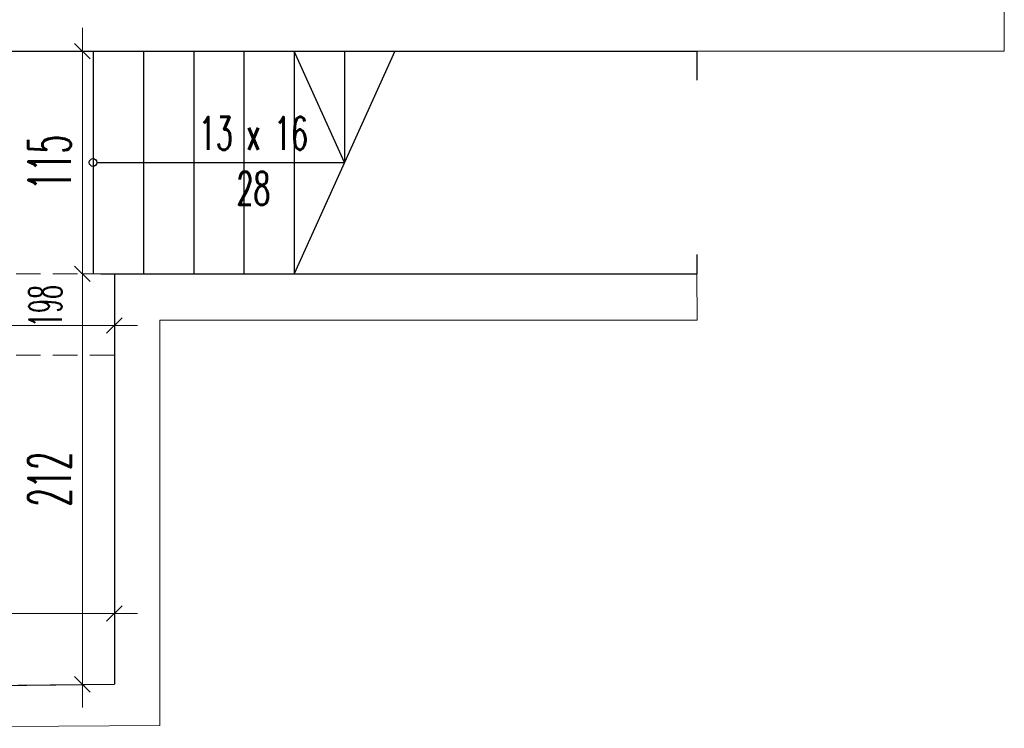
# Model space of a CAD drawing. Header units: millimetres. Extents: x -5207 to 173417, y -28809 to -6400.
# Tile 51 of 256: x 1227 to 1736, y -12125 to -11759. Entities that reach past the tile are written whole.
import ezdxf

# ---------------------------------------------------------------- set-up
doc = ezdxf.new("R2010")
doc.units = ezdxf.units.MM
doc.linetypes.add('HIDDEN', pattern=[9.525, 6.35, -3.175])
for name, color, linetype, lineweight in [('mr_obliczanie_powierzchni', 4, 'Continuous', 15), ('mr_opis', 6, 'Continuous', 9), ('mr_przerywane', 6, 'Continuous', 13), ('mr_wymiar', 3, 'Continuous', 9), ('mr_ściany', 7, 'Continuous', 30)]:
    doc.layers.add(name, color=color, linetype=linetype, lineweight=lineweight)
doc.styles.add('WYM', font='simplex.shx', dxfattribs={"width": 0.5})
doc.dimstyles.new('1do100', dxfattribs={"dimscale": 2, "dimtxt": 12, "dimasz": 5, "dimexe": 0, "dimexo": 0, "dimgap": 3, "dimtad": 1, "dimdec": 0, "dimrnd": 0.5, "dimdsep": 46, "dimtxsty": 'WYM', "dimblk": 'OBLIQUE', "dimcen": 1.2, "dimdle": 6, "dimclrd": 256, "dimclre": 250, "dimclrt": 4, "dimadec": 1, "dimazin": 0, "dimtfac": 1, "dimtdec": 0, "dimtix": 1, "dimtmove": 2, "dimatfit": 3, "dimldrblk": 'NONE', "dimfxl": 1, "dimfxlon": 1, "dimtolj": 1, "dimtzin": 0, "dimlwd": -1, "dimlwe": 0, "dimarcsym": 0})

# ---------------------------------------------------------------- blocks, each defined once
blk = doc.blocks.new('_Oblique')
at = {"color": 0, "linetype": 'ByBlock', "lineweight": -2}
blk.add_line((-0.5, -0.5), (0.5, 0.5), dxfattribs=at)
blk = doc.blocks.new('*D5508')
at = {"layer": 'Defpoints', "color": 0, "ltscale": 2, "transparency": 16777216}
for p in [(1076.19, -11916.95), (1276.19, -11916.95), (1276.19, -11916.95)]:
    blk.add_point(p, dxfattribs=at)
at = {"layer": 'mr_wymiar', "ltscale": 2, "transparency": 16777216}
blk.add_line((1064.19, -11916.95), (1288.19, -11916.95), dxfattribs=at)
at = {"layer": 'mr_wymiar', "ltscale": 2, "transparency": 16777216, "xscale": 8, "yscale": 8, "zscale": 8, "rotation": 180}
blk.add_blockref('_Oblique', (1076.19, -11916.95), dxfattribs=at)
at = {"layer": 'mr_wymiar', "ltscale": 2, "transparency": 16777216, "xscale": 8, "yscale": 8, "zscale": 8}
blk.add_blockref('_Oblique', (1276.19, -11916.95), dxfattribs=at)
at = {"layer": 'mr_wymiar', "color": 4, "ltscale": 2, "transparency": 16777216, "insert": (1176.19, -11899.95), "char_height": 22, "attachment_point": 5, "style": 'WYM'}
blk.add_mtext('\\A1;200', dxfattribs=at)
blk = doc.blocks.new('_None')
blk = doc.blocks.new('*D5559')
at = {"layer": 'Defpoints', "color": 0, "ltscale": 2, "transparency": 16777216}
for p in [(1259.63, -11890.27), (1259.63, -11890.27), (1259.63, -12102.27)]:
    blk.add_point(p, dxfattribs=at)
at = {"layer": 'mr_wymiar', "ltscale": 2, "transparency": 16777216}
blk.add_line((1259.63, -12114.27), (1259.63, -11878.27), dxfattribs=at)
at = {"layer": 'mr_wymiar', "color": 250, "lineweight": 0, "ltscale": 2, "transparency": 16777216}
for p, q in [((1259.63, -11890.27), (1259.63, -11890.27)), ((1259.63, -12102.27), (1259.63, -12102.27))]:
    blk.add_line(p, q, dxfattribs=at)
at = {"layer": 'mr_wymiar', "ltscale": 2, "transparency": 16777216, "xscale": 8, "yscale": 8, "zscale": 8}
for p, rotation in [((1259.63, -11890.27), 90), ((1259.63, -12102.27), 270)]:
    blk.add_blockref('_Oblique', p, dxfattribs=dict(at, rotation=rotation))
at = {"layer": 'mr_wymiar', "color": 4, "ltscale": 2, "transparency": 16777216, "insert": (1242.63, -11996.27), "char_height": 22, "attachment_point": 5, "rotation": 90, "style": 'WYM'}
blk.add_mtext('\\A1;212', dxfattribs=at)
blk = doc.blocks.new('*D5560')
at = {"layer": 'Defpoints', "color": 0, "ltscale": 2, "transparency": 16777216}
for p in [(1259.63, -11775.27), (1291.29, -11775.27), (1291.29, -11890.27)]:
    blk.add_point(p, dxfattribs=at)
at = {"layer": 'mr_wymiar', "ltscale": 2, "transparency": 16777216}
blk.add_line((1259.63, -11902.27), (1259.63, -11763.27), dxfattribs=at)
at = {"layer": 'mr_wymiar', "color": 250, "lineweight": 0, "ltscale": 2, "transparency": 16777216}
for p, q in [((1271.63, -11775.27), (1259.63, -11775.27)), ((1271.63, -11890.27), (1259.63, -11890.27))]:
    blk.add_line(p, q, dxfattribs=at)
at = {"layer": 'mr_wymiar', "ltscale": 2, "transparency": 16777216, "xscale": 8, "yscale": 8, "zscale": 8}
for p, rotation in [((1259.63, -11775.27), 90), ((1259.63, -11890.27), 270)]:
    blk.add_blockref('_Oblique', p, dxfattribs=dict(at, rotation=rotation))
at = {"layer": 'mr_wymiar', "color": 4, "ltscale": 2, "transparency": 16777216, "insert": (1242.63, -11832.77), "char_height": 22, "attachment_point": 5, "rotation": 90, "style": 'WYM'}
blk.add_mtext('\\A1;115', dxfattribs=at)
blk = doc.blocks.new('*D5562')
at = {"layer": 'Defpoints', "color": 0, "ltscale": 2, "transparency": 16777216}
for p in [(1276.19, -12065.72), (1076.19, -12090.53), (1276.19, -12092.53)]:
    blk.add_point(p, dxfattribs=at)
at = {"layer": 'mr_wymiar', "ltscale": 2, "transparency": 16777216}
blk.add_line((1064.19, -12065.72), (1288.19, -12065.72), dxfattribs=at)
at = {"layer": 'mr_wymiar', "color": 250, "lineweight": 0, "ltscale": 2, "transparency": 16777216}
for p, q in [((1076.19, -12077.72), (1076.19, -12065.72)), ((1276.19, -12077.72), (1276.19, -12065.72))]:
    blk.add_line(p, q, dxfattribs=at)
at = {"layer": 'mr_wymiar', "ltscale": 2, "transparency": 16777216, "xscale": 8, "yscale": 8, "zscale": 8, "rotation": 180}
blk.add_blockref('_Oblique', (1076.19, -12065.72), dxfattribs=at)
at = {"layer": 'mr_wymiar', "ltscale": 2, "transparency": 16777216, "xscale": 8, "yscale": 8, "zscale": 8}
blk.add_blockref('_Oblique', (1276.19, -12065.72), dxfattribs=at)
at = {"layer": 'mr_wymiar', "color": 4, "ltscale": 2, "transparency": 16777216, "insert": (1176.19, -12048.72), "char_height": 22, "attachment_point": 5, "style": 'WYM'}
blk.add_mtext('\\A1;200', dxfattribs=at)

msp = doc.modelspace()

# ---------------------------------------------------------------- linework, layer by layer
at = {"layer": 'mr_obliczanie_powierzchni'}
for points in [[(1736.1878, -11655.2708), (1736.1878, -11775.2708), (1076.1878, -11775.2708), (1076.1878, -11780.2708), (1071.1878, -11780.2708), (1071.1878, -11789.471), (1029.1878, -11790.2708), (1027.1878, -11775.2708), (959.1878, -11775.2708), (959.1878, -11760.2708), (951.1878, -11760.2708), (951.1878, -11699.2708)], [(1076.1478, -12104.2706), (1276.1878, -12102.2708), (1276.1878, -11890.2708), (1577.1878, -11890.2708), (1577.3815, -11914.27), (1299.7722, -11914.27), (1299.7722, -12123.6257), (1090.593, -12124.9867)]]:
    msp.add_lwpolyline(points, dxfattribs=at)
at = {"layer": 'mr_przerywane', "linetype": 'HIDDEN', "ltscale": 2}
for p, q in [((1276.1878, -11890.2708), (1076.1878, -11890.2708)), ((1276.1878, -11932.2708), (1076.1878, -11932.2708))]:
    msp.add_line(p, q, dxfattribs=at)
at = {"layer": 'mr_ściany', "ltscale": 2}
for p, q in [((1076.1878, -11775.2708), (1577.1878, -11775.2708)), ((1265.1878, -11775.2708), (1265.1878, -11890.2708)), ((1291.1878, -11775.2708), (1291.1878, -11890.2708)), ((1317.1878, -11775.2708), (1317.1878, -11890.2708)), ((1343.1878, -11775.2708), (1343.1878, -11890.2708)), ((1369.1878, -11775.2708), (1369.1878, -11890.2708)), ((1395.1878, -11832.7708), (1369.1878, -11775.2708)), ((1421.1878, -11775.2708), (1369.1878, -11890.2708)), ((1395.1878, -11775.2708), (1395.1878, -11832.7708)), ((1577.1878, -11775.2708), (1577.1878, -11790.2708)), ((1577.1878, -11775.2708), (1577.1878, -11790.2708)), ((1267.1878, -11832.7708), (1395.1878, -11832.7708)), ((1577.1878, -11880.2708), (1577.1878, -11890.2708)), ((1269.1878, -11890.2708), (1577.1878, -11890.2708)), ((1276.1878, -11890.2708), (1276.1878, -12102.2708)), ((1076.1478, -12104.2706), (1276.1878, -12102.2708))]:
    msp.add_line(p, q, dxfattribs=at)
msp.add_circle((1265.1878, -11832.7708), 2, dxfattribs=at)

# ---------------------------------------------------------------- texts
at = {"layer": 'mr_opis', "ltscale": 2, "insert": (1311.2095, -11809.2325), "char_height": 17, "width": 73.724553, "attachment_point": 1, "style": 'WYM'}
msp.add_mtext('\\pxqc;{\\W0.6;13 x 16\\P28}', dxfattribs=at)
at = {"layer": 'mr_przerywane', "linetype": 'HIDDEN', "ltscale": 2, "insert": (1226.3042, -11906.9158), "char_height": 17, "attachment_point": 5, "rotation": 90, "style": 'WYM'}
msp.add_mtext_dynamic_manual_height_columns('42\\P198', width=54.56776, gutter_width=75, heights=[0], dxfattribs=at)

# ---------------------------------------------------------------- dimensions: what is measured, and where the dimension line sits
at = {"layer": 'mr_wymiar', "ltscale": 2}
for base, p1, p2, picture, middle in [((1259.6297, -11775.2708), (1291.2893, -11890.2708), (1291.2893, -11775.2708), '*D5560', (1242.6297, -11832.7708)), ((1259.6297, -11890.2708), (1259.6297, -12102.2708), (1259.6297, -11890.2708), '*D5559', (1242.6297, -11996.2708))]:
    dim = msp.add_linear_dim(base=base, p1=p1, p2=p2, angle=270, dimstyle='1do100', override={"dimtxt": 11, "dimasz": 4, "dimfxl": 6}, dxfattribs=at)
    dim.commit()
    dim.dimension.update_dxf_attribs({"geometry": picture, "text_midpoint": middle})
for base, p1, p2, picture, middle in [((1276.1878, -11916.9483), (1076.1878, -11916.9483), (1276.1878, -11916.9483), '*D5508', (1176.1878, -11899.9483)), ((1276.1878, -12065.7182), (1076.1878, -12090.5269), (1276.1878, -12092.5269), '*D5562', (1176.1878, -12048.7182))]:
    dim = msp.add_linear_dim(base=base, p1=p1, p2=p2, dimstyle='1do100', override={"dimtxt": 11, "dimasz": 4, "dimfxl": 6}, dxfattribs=at)
    dim.commit()
    dim.dimension.update_dxf_attribs({"geometry": picture, "text_midpoint": middle})

doc.saveas('drawing.dxf')
